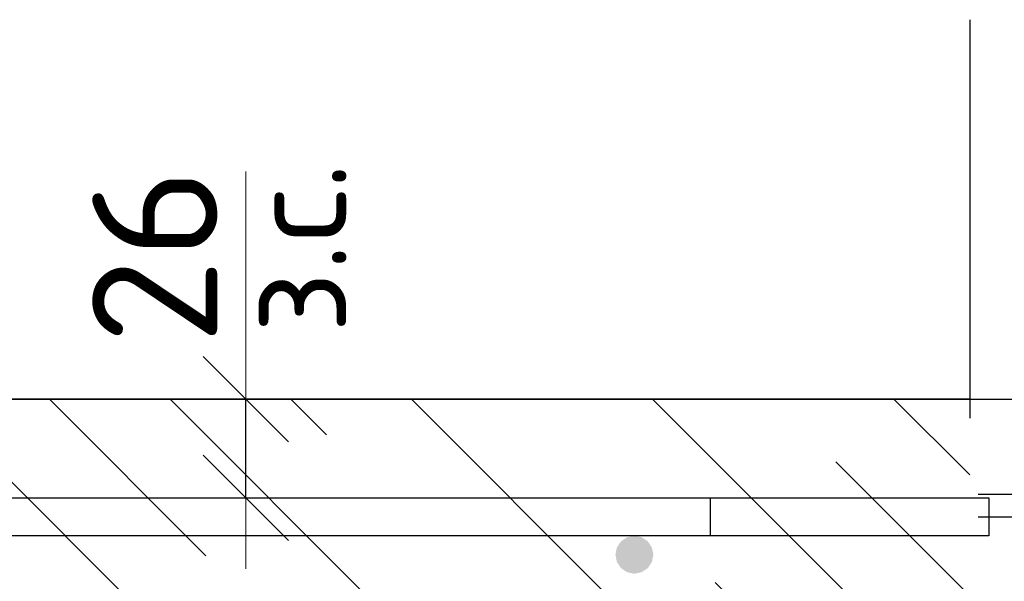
# Model space of a CAD drawing. Header units: metres. Extents: x -38 to 97, y -15 to 21.
# Tile 127 of 184: x 72.505 to 72.765, y 8.484 to 8.632. Entities that reach past the tile are written whole.
import ezdxf

# ---------------------------------------------------------------- set-up
doc = ezdxf.new("R2010")
doc.units = ezdxf.units.M
doc.header["$PDMODE"] = 65
doc.linetypes.add('______4', pattern=[0.135, 0.105, -0.03])
for name, color, linetype, lineweight in [('XR$3$Арм. стержнями верхней зоны', 180, 'Continuous', 35), ('XR$3$Арм.стержн. Арматура края', 96, 'Continuous', 35), ('XR$3$Размерная линия (1)', 7, 'Continuous', 13), ('XR$3$Размерная линия_ общее', 7, 'Continuous', 13), ('XR$4$Арм. стержнями верхней зоны', 180, 'Continuous', 35), ('XR$4$Арм.стержн. Арматура края', 96, 'Continuous', 35), ('XR$4$Размерная линия (1)', 7, 'Continuous', 13), ('XR$4$Размерная линия_ общее', 7, 'Continuous', 13), ('XR$6$Арм. стержнями верхней зоны', 180, 'Continuous', 35), ('XR$6$Арм.стержн. Арматура края', 96, 'Continuous', 35), ('XR$6$Размерная линия (1)', 7, 'Continuous', 13), ('XR$6$Размерная линия_ общее', 7, 'Continuous', 13)]:
    doc.layers.add(name, color=color, linetype=linetype, lineweight=lineweight)
doc.styles.add('ISOCPEUR', font='txt')
doc.dimstyles.new('DIMSTYLE_11', dxfattribs={"dimtxt": 0.033, "dimasz": 0.0375, "dimexe": 0, "dimexo": 0, "dimgap": 0.0165, "dimtad": 2, "dimdec": 0, "dimlfac": 1000, "dimrnd": 1, "dimzin": 12, "dimdsep": 46, "dimtxsty": 'ISOCPEUR', "dimblk1": 'ALL_ML_STRICH', "dimblk2": 'ALL_ML_STRICH', "dimsah": 1, "dimcen": 0, "dimclrd": 7, "dimclre": 256, "dimclrt": 7, "dimadec": 0, "dimazin": 0, "dimtfac": 1, "dimtdec": 0, "dimtix": 1, "dimtmove": 2, "dimatfit": 3, "dimfxl": 0, "dimtvp": 1.2, "dimtzin": 0, "dimlwd": 0, "dimlwe": -3, "dimarcsym": 0})
doc.dimstyles.new('DIMSTYLE_12', dxfattribs={"dimtxt": 0.03, "dimasz": 0.03, "dimexe": 0, "dimexo": 0, "dimgap": 0.015, "dimtad": 2, "dimdec": 0, "dimlfac": 1000, "dimrnd": 1, "dimzin": 12, "dimdsep": 46, "dimtxsty": 'ISOCPEUR', "dimblk1": 'ALL_ML_STRICH', "dimblk2": 'ALL_ML_STRICH', "dimsah": 1, "dimcen": 0, "dimclrd": 7, "dimclre": 256, "dimclrt": 7, "dimadec": 0, "dimazin": 0, "dimtfac": 1, "dimtdec": 0, "dimtix": 1, "dimtmove": 2, "dimatfit": 3, "dimfxl": 0, "dimtzin": 0, "dimlwd": 0, "dimlwe": -3, "dimarcsym": 0})
doc.dimstyles.new('DIMSTYLE_14', dxfattribs={"dimtxt": 0.03, "dimasz": 0.03, "dimexe": 0, "dimexo": 0, "dimgap": 0.015, "dimtad": 2, "dimdec": 0, "dimlfac": 1000, "dimrnd": 1, "dimzin": 12, "dimdsep": 46, "dimtxsty": 'ISOCPEUR', "dimblk1": 'ALL_ML_STRICH', "dimblk2": 'ALL_ML_STRICH', "dimsah": 1, "dimcen": 0, "dimclrd": 7, "dimclre": 256, "dimclrt": 7, "dimadec": 0, "dimazin": 0, "dimtfac": 1, "dimtdec": 0, "dimtix": 1, "dimtmove": 2, "dimatfit": 3, "dimfxl": 0, "dimtvp": 1.2, "dimtzin": 0, "dimlwd": 0, "dimlwe": -3, "dimarcsym": 0})
doc.dimstyles.new('DIMSTYLE_8', dxfattribs={"dimtxt": 0.033, "dimasz": 0.0375, "dimexe": 0, "dimexo": 0, "dimgap": 0.0165, "dimtad": 2, "dimdec": 0, "dimlfac": 1000, "dimrnd": 1, "dimzin": 12, "dimdsep": 46, "dimtxsty": 'ISOCPEUR', "dimblk1": 'ALL_ML_STRICH', "dimblk2": 'ALL_ML_STRICH', "dimsah": 1, "dimcen": 0, "dimclrd": 7, "dimclre": 256, "dimclrt": 7, "dimadec": 0, "dimazin": 0, "dimtfac": 1, "dimtdec": 0, "dimtix": 1, "dimtmove": 2, "dimatfit": 3, "dimfxl": 0, "dimtzin": 0, "dimlwd": 0, "dimlwe": -3, "dimarcsym": 0})
pattern_1 = [(135, (0, 0), (-0.031819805, -0.031819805), [0.4, -0.05, 0, -0.05]), (135, (-0.01591, -0.01591), (-0.031819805, -0.031819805), [0.8, -0.1, 0.1, -0.1])]

# ---------------------------------------------------------------- blocks, each defined once
blk = doc.blocks.new('ALL_ML_STRICH')
at = {"color": 0, "linetype": 'ByBlock', "lineweight": -2}
for p, q in [((0, -0.5), (0, 0.5)), ((-0.3, -0.3), (0.3, 0.3)), ((-1, 0), (0.5, 0))]:
    blk.add_line(p, q, dxfattribs=at)
blk = doc.blocks.new('*D137')
at = {"layer": 'DEFPOINTS', "color": 7, "linetype": 'Continuous', "lineweight": 13, "transparency": 33554687}
for p in [(72.7273, 8.53188), (72.7273, 8.33188), (72.89884, 8.33188)]:
    blk.add_point(p, dxfattribs=at)
at = {"layer": 'XR$3$Размерная линия_ общее', "color": 253, "linetype": 'Continuous', "lineweight": -2, "true_color": 0xa0a0a0, "transparency": 33554687}
for p, q in [((72.7473, 8.53188), (72.89884, 8.53188)), ((72.7473, 8.33188), (72.89884, 8.33188))]:
    blk.add_line(p, q, dxfattribs=at)
at = {"layer": 'XR$3$Размерная линия_ общее', "color": 7, "linetype": 'Continuous', "lineweight": -2, "transparency": 33554687}
blk.add_line((72.89884, 8.33188), (72.89884, 8.53188), dxfattribs=at)
at = {"layer": 'XR$3$Размерная линия_ общее', "color": 7, "linetype": 'Continuous', "lineweight": 13, "transparency": 33554687, "xscale": 0.0375, "yscale": 0.0375, "zscale": 0.0375}
for p, rotation in [((72.89884, 8.53188), 90), ((72.89884, 8.33188), 270)]:
    blk.add_blockref('ALL_ML_STRICH', p, dxfattribs=dict(at, rotation=rotation))
at = {"layer": 'XR$3$Размерная линия_ общее', "color": 7, "linetype": 'Continuous', "lineweight": 13, "transparency": 33554687, "insert": (72.87484, 8.43353), "char_height": 0.033, "width": 0.099, "attachment_point": 5, "rotation": 90, "style": 'ISOCPEUR'}
blk.add_mtext('\\A1;{200}', dxfattribs=at)
blk = doc.blocks.new('*D141')
at = {"layer": 'DEFPOINTS', "color": 7, "linetype": 'Continuous', "lineweight": 13, "transparency": 33554687}
for p in [(72.52503, 8.53188), (72.52503, 8.50588), (72.56502, 8.50588)]:
    blk.add_point(p, dxfattribs=at)
at = {"layer": 'XR$3$Размерная линия_ общее', "color": 253, "linetype": 'Continuous', "lineweight": -2, "true_color": 0xa0a0a0, "transparency": 33554687}
for p, q in [((72.54503, 8.53188), (72.56502, 8.53188)), ((72.54503, 8.50588), (72.56502, 8.50588))]:
    blk.add_line(p, q, dxfattribs=at)
at = {"layer": 'XR$3$Размерная линия_ общее', "color": 7, "linetype": 'Continuous', "lineweight": -2, "transparency": 33554687}
blk.add_line((72.56502, 8.50588), (72.56502, 8.53188), dxfattribs=at)
at = {"layer": 'XR$3$Размерная линия_ общее', "color": 7, "linetype": 'Continuous', "lineweight": 13, "transparency": 33554687, "xscale": 0.0375, "yscale": 0.0375, "zscale": 0.0375}
for p, rotation in [((72.56502, 8.53188), 90), ((72.56502, 8.50588), 270)]:
    blk.add_blockref('ALL_ML_STRICH', p, dxfattribs=dict(at, rotation=rotation))
at = {"layer": 'XR$3$Размерная линия_ общее', "color": 7, "linetype": 'Continuous', "lineweight": 13, "transparency": 33554687, "insert": (72.56456, 8.54924), "char_height": 0.027, "width": 0.00135, "attachment_point": 1, "rotation": 90, "line_spacing_factor": 0.60241, "style": 'ISOCPEUR'}
blk.add_mtext('з.с.', dxfattribs=at)
at = {"layer": 'XR$3$Размерная линия_ общее', "color": 7, "linetype": 'Continuous', "lineweight": 13, "transparency": 33554687, "insert": (72.54102, 8.5696), "char_height": 0.033, "width": 0.066, "attachment_point": 5, "rotation": 90, "style": 'ISOCPEUR'}
blk.add_mtext('\\A1;{26}', dxfattribs=at)
blk = doc.blocks.new('*D199')
at = {"layer": 'DEFPOINTS', "color": 7, "linetype": 'Continuous', "lineweight": 13, "transparency": 33554687}
for p in [(72.73821, 8.50088), (72.73118, 8.37688), (72.82384, 8.37688)]:
    blk.add_point(p, dxfattribs=at)
at = {"layer": 'XR$3$Размерная линия (1)', "color": 9, "linetype": 'Continuous', "lineweight": -2, "true_color": 0xc7c7c7, "transparency": 33554687}
for p, q in [((72.75821, 8.50088), (72.82384, 8.50088)), ((72.75118, 8.37688), (72.82384, 8.37688))]:
    blk.add_line(p, q, dxfattribs=at)
at = {"layer": 'XR$3$Размерная линия (1)', "color": 7, "linetype": 'Continuous', "lineweight": -2, "transparency": 33554687}
blk.add_line((72.82384, 8.37688), (72.82384, 8.50088), dxfattribs=at)
at = {"layer": 'XR$3$Размерная линия (1)', "color": 7, "linetype": 'Continuous', "lineweight": 13, "transparency": 33554687, "xscale": 0.03, "yscale": 0.03, "zscale": 0.03}
for p, rotation in [((72.82384, 8.50088), 90), ((72.82384, 8.37688), 270)]:
    blk.add_blockref('ALL_ML_STRICH', p, dxfattribs=dict(at, rotation=rotation))
at = {"layer": 'XR$3$Размерная линия (1)', "color": 7, "linetype": 'Continuous', "lineweight": 13, "transparency": 33554687, "insert": (72.80134, 8.44188), "char_height": 0.03, "width": 0.09, "attachment_point": 5, "rotation": 90, "style": 'ISOCPEUR'}
blk.add_mtext('\\A1;{124}', dxfattribs=at)
blk = doc.blocks.new('*D200')
at = {"layer": 'DEFPOINTS', "color": 7, "linetype": 'Continuous', "lineweight": 13, "transparency": 33554687}
for p in [(72.72034, 8.53188), (72.73821, 8.50088), (72.82384, 8.50088)]:
    blk.add_point(p, dxfattribs=at)
at = {"layer": 'XR$3$Размерная линия (1)', "color": 9, "linetype": 'Continuous', "lineweight": -2, "true_color": 0xc7c7c7, "transparency": 33554687}
for p, q in [((72.74034, 8.53188), (72.82384, 8.53188)), ((72.75821, 8.50088), (72.82384, 8.50088))]:
    blk.add_line(p, q, dxfattribs=at)
at = {"layer": 'XR$3$Размерная линия (1)', "color": 7, "linetype": 'Continuous', "lineweight": -2, "transparency": 33554687}
blk.add_line((72.82384, 8.50088), (72.82384, 8.53188), dxfattribs=at)
at = {"layer": 'XR$3$Размерная линия (1)', "color": 7, "linetype": 'Continuous', "lineweight": 13, "transparency": 33554687, "xscale": 0.03, "yscale": 0.03, "zscale": 0.03}
for p, rotation in [((72.82384, 8.53188), 90), ((72.82384, 8.50088), 270)]:
    blk.add_blockref('ALL_ML_STRICH', p, dxfattribs=dict(at, rotation=rotation))
at = {"layer": 'XR$3$Размерная линия (1)', "color": 7, "linetype": 'Continuous', "lineweight": 13, "transparency": 33554687, "insert": (72.8011, 8.57917), "char_height": 0.03, "width": 0.06, "attachment_point": 5, "rotation": 90, "style": 'ISOCPEUR'}
blk.add_mtext('\\A1;{31}', dxfattribs=at)
blk = doc.blocks.new('*D304')
at = {"layer": 'DEFPOINTS', "color": 7, "linetype": 'Continuous', "lineweight": 13, "transparency": 33554687}
for p in [(72.7273, 8.53188), (72.7273, 8.33188), (72.89884, 8.33188)]:
    blk.add_point(p, dxfattribs=at)
at = {"layer": 'XR$4$Размерная линия_ общее', "color": 253, "linetype": 'Continuous', "lineweight": -2, "true_color": 0xa0a0a0, "transparency": 33554687}
for p, q in [((72.7473, 8.53188), (72.89884, 8.53188)), ((72.7473, 8.33188), (72.89884, 8.33188))]:
    blk.add_line(p, q, dxfattribs=at)
at = {"layer": 'XR$4$Размерная линия_ общее', "color": 7, "linetype": 'Continuous', "lineweight": -2, "transparency": 33554687}
blk.add_line((72.89884, 8.33188), (72.89884, 8.53188), dxfattribs=at)
at = {"layer": 'XR$4$Размерная линия_ общее', "color": 7, "linetype": 'Continuous', "lineweight": 13, "transparency": 33554687, "xscale": 0.0375, "yscale": 0.0375, "zscale": 0.0375}
for p, rotation in [((72.89884, 8.53188), 90), ((72.89884, 8.33188), 270)]:
    blk.add_blockref('ALL_ML_STRICH', p, dxfattribs=dict(at, rotation=rotation))
at = {"layer": 'XR$4$Размерная линия_ общее', "color": 7, "linetype": 'Continuous', "lineweight": 13, "transparency": 33554687, "insert": (72.87484, 8.43353), "char_height": 0.033, "width": 0.099, "attachment_point": 5, "rotation": 90, "style": 'ISOCPEUR'}
blk.add_mtext('\\A1;{200}', dxfattribs=at)
blk = doc.blocks.new('*D479')
at = {"layer": 'DEFPOINTS', "color": 7, "linetype": 'Continuous', "lineweight": 13, "transparency": 33554687}
for p in [(72.52503, 8.53188), (72.52503, 8.50588), (72.56502, 8.50588)]:
    blk.add_point(p, dxfattribs=at)
at = {"layer": 'XR$4$Размерная линия_ общее', "color": 253, "linetype": 'Continuous', "lineweight": -2, "true_color": 0xa0a0a0, "transparency": 33554687}
for p, q in [((72.54503, 8.53188), (72.56502, 8.53188)), ((72.54503, 8.50588), (72.56502, 8.50588))]:
    blk.add_line(p, q, dxfattribs=at)
at = {"layer": 'XR$4$Размерная линия_ общее', "color": 7, "linetype": 'Continuous', "lineweight": -2, "transparency": 33554687}
blk.add_line((72.56502, 8.50588), (72.56502, 8.53188), dxfattribs=at)
at = {"layer": 'XR$4$Размерная линия_ общее', "color": 7, "linetype": 'Continuous', "lineweight": 13, "transparency": 33554687, "xscale": 0.0375, "yscale": 0.0375, "zscale": 0.0375}
for p, rotation in [((72.56502, 8.53188), 90), ((72.56502, 8.50588), 270)]:
    blk.add_blockref('ALL_ML_STRICH', p, dxfattribs=dict(at, rotation=rotation))
at = {"layer": 'XR$4$Размерная линия_ общее', "color": 7, "linetype": 'Continuous', "lineweight": 13, "transparency": 33554687, "insert": (72.56456, 8.54924), "char_height": 0.027, "width": 0.00135, "attachment_point": 1, "rotation": 90, "line_spacing_factor": 0.60241, "style": 'ISOCPEUR'}
blk.add_mtext('з.с.', dxfattribs=at)
at = {"layer": 'XR$4$Размерная линия_ общее', "color": 7, "linetype": 'Continuous', "lineweight": 13, "transparency": 33554687, "insert": (72.54102, 8.5696), "char_height": 0.033, "width": 0.066, "attachment_point": 5, "rotation": 90, "style": 'ISOCPEUR'}
blk.add_mtext('\\A1;{26}', dxfattribs=at)
blk = doc.blocks.new('*D489')
at = {"layer": 'DEFPOINTS', "color": 7, "linetype": 'Continuous', "lineweight": 13, "transparency": 33554687}
for p in [(72.73821, 8.50088), (72.73118, 8.37688), (72.82384, 8.37688)]:
    blk.add_point(p, dxfattribs=at)
at = {"layer": 'XR$4$Размерная линия (1)', "color": 9, "linetype": 'Continuous', "lineweight": -2, "true_color": 0xc7c7c7, "transparency": 33554687}
for p, q in [((72.75821, 8.50088), (72.82384, 8.50088)), ((72.75118, 8.37688), (72.82384, 8.37688))]:
    blk.add_line(p, q, dxfattribs=at)
at = {"layer": 'XR$4$Размерная линия (1)', "color": 7, "linetype": 'Continuous', "lineweight": -2, "transparency": 33554687}
blk.add_line((72.82384, 8.37688), (72.82384, 8.50088), dxfattribs=at)
at = {"layer": 'XR$4$Размерная линия (1)', "color": 7, "linetype": 'Continuous', "lineweight": 13, "transparency": 33554687, "xscale": 0.03, "yscale": 0.03, "zscale": 0.03}
for p, rotation in [((72.82384, 8.50088), 90), ((72.82384, 8.37688), 270)]:
    blk.add_blockref('ALL_ML_STRICH', p, dxfattribs=dict(at, rotation=rotation))
at = {"layer": 'XR$4$Размерная линия (1)', "color": 7, "linetype": 'Continuous', "lineweight": 13, "transparency": 33554687, "insert": (72.80134, 8.44188), "char_height": 0.03, "width": 0.09, "attachment_point": 5, "rotation": 90, "style": 'ISOCPEUR'}
blk.add_mtext('\\A1;{124}', dxfattribs=at)
blk = doc.blocks.new('*D490')
at = {"layer": 'DEFPOINTS', "color": 7, "linetype": 'Continuous', "lineweight": 13, "transparency": 33554687}
for p in [(72.72034, 8.53188), (72.73821, 8.50088), (72.82384, 8.50088)]:
    blk.add_point(p, dxfattribs=at)
at = {"layer": 'XR$4$Размерная линия (1)', "color": 9, "linetype": 'Continuous', "lineweight": -2, "true_color": 0xc7c7c7, "transparency": 33554687}
for p, q in [((72.74034, 8.53188), (72.82384, 8.53188)), ((72.75821, 8.50088), (72.82384, 8.50088))]:
    blk.add_line(p, q, dxfattribs=at)
at = {"layer": 'XR$4$Размерная линия (1)', "color": 7, "linetype": 'Continuous', "lineweight": -2, "transparency": 33554687}
blk.add_line((72.82384, 8.50088), (72.82384, 8.53188), dxfattribs=at)
at = {"layer": 'XR$4$Размерная линия (1)', "color": 7, "linetype": 'Continuous', "lineweight": 13, "transparency": 33554687, "xscale": 0.03, "yscale": 0.03, "zscale": 0.03}
for p, rotation in [((72.82384, 8.53188), 90), ((72.82384, 8.50088), 270)]:
    blk.add_blockref('ALL_ML_STRICH', p, dxfattribs=dict(at, rotation=rotation))
at = {"layer": 'XR$4$Размерная линия (1)', "color": 7, "linetype": 'Continuous', "lineweight": 13, "transparency": 33554687, "insert": (72.8011, 8.57917), "char_height": 0.03, "width": 0.06, "attachment_point": 5, "rotation": 90, "style": 'ISOCPEUR'}
blk.add_mtext('\\A1;{31}', dxfattribs=at)
blk = doc.blocks.new('*D714')
at = {"layer": 'DEFPOINTS', "color": 7, "linetype": 'Continuous', "lineweight": 13, "transparency": 33554687}
for p in [(72.7273, 8.53188), (72.7273, 8.33188), (72.89884, 8.33188)]:
    blk.add_point(p, dxfattribs=at)
at = {"layer": 'XR$6$Размерная линия_ общее', "color": 253, "linetype": 'Continuous', "lineweight": -2, "true_color": 0xa0a0a0, "transparency": 33554687}
for p, q in [((72.7473, 8.53188), (72.89884, 8.53188)), ((72.7473, 8.33188), (72.89884, 8.33188))]:
    blk.add_line(p, q, dxfattribs=at)
at = {"layer": 'XR$6$Размерная линия_ общее', "color": 7, "linetype": 'Continuous', "lineweight": -2, "transparency": 33554687}
blk.add_line((72.89884, 8.33188), (72.89884, 8.53188), dxfattribs=at)
at = {"layer": 'XR$6$Размерная линия_ общее', "color": 7, "linetype": 'Continuous', "lineweight": 13, "transparency": 33554687, "xscale": 0.0375, "yscale": 0.0375, "zscale": 0.0375}
for p, rotation in [((72.89884, 8.53188), 90), ((72.89884, 8.33188), 270)]:
    blk.add_blockref('ALL_ML_STRICH', p, dxfattribs=dict(at, rotation=rotation))
at = {"layer": 'XR$6$Размерная линия_ общее', "color": 7, "linetype": 'Continuous', "lineweight": 13, "transparency": 33554687, "insert": (72.87484, 8.43353), "char_height": 0.033, "width": 0.099, "attachment_point": 5, "rotation": 90, "style": 'ISOCPEUR'}
blk.add_mtext('\\A1;{200}', dxfattribs=at)
blk = doc.blocks.new('*D717')
at = {"layer": 'DEFPOINTS', "color": 7, "linetype": 'Continuous', "lineweight": 13, "transparency": 33554687}
for p in [(72.73821, 8.50688), (72.73118, 8.37688), (72.82384, 8.37688)]:
    blk.add_point(p, dxfattribs=at)
at = {"layer": 'XR$6$Размерная линия (1)', "color": 9, "linetype": 'Continuous', "lineweight": -2, "true_color": 0xc7c7c7, "transparency": 33554687}
for p, q in [((72.75821, 8.50688), (72.82384, 8.50688)), ((72.75118, 8.37688), (72.82384, 8.37688))]:
    blk.add_line(p, q, dxfattribs=at)
at = {"layer": 'XR$6$Размерная линия (1)', "color": 7, "linetype": 'Continuous', "lineweight": -2, "transparency": 33554687}
blk.add_line((72.82384, 8.37688), (72.82384, 8.50688), dxfattribs=at)
at = {"layer": 'XR$6$Размерная линия (1)', "color": 7, "linetype": 'Continuous', "lineweight": 13, "transparency": 33554687, "xscale": 0.03, "yscale": 0.03, "zscale": 0.03}
for p, rotation in [((72.82384, 8.50688), 90), ((72.82384, 8.37688), 270)]:
    blk.add_blockref('ALL_ML_STRICH', p, dxfattribs=dict(at, rotation=rotation))
at = {"layer": 'XR$6$Размерная линия (1)', "color": 7, "linetype": 'Continuous', "lineweight": 13, "transparency": 33554687, "insert": (72.80134, 8.44638), "char_height": 0.03, "width": 0.09, "attachment_point": 5, "rotation": 90, "style": 'ISOCPEUR'}
blk.add_mtext('\\A1;{130}', dxfattribs=at)
blk = doc.blocks.new('*D718')
at = {"layer": 'DEFPOINTS', "color": 7, "linetype": 'Continuous', "lineweight": 13, "transparency": 33554687}
for p in [(72.72034, 8.53188), (72.73821, 8.50688), (72.82384, 8.50688)]:
    blk.add_point(p, dxfattribs=at)
at = {"layer": 'XR$6$Размерная линия (1)', "color": 9, "linetype": 'Continuous', "lineweight": -2, "true_color": 0xc7c7c7, "transparency": 33554687}
for p, q in [((72.74034, 8.53188), (72.82384, 8.53188)), ((72.75821, 8.50688), (72.82384, 8.50688))]:
    blk.add_line(p, q, dxfattribs=at)
at = {"layer": 'XR$6$Размерная линия (1)', "color": 7, "linetype": 'Continuous', "lineweight": -2, "transparency": 33554687}
blk.add_line((72.82384, 8.50688), (72.82384, 8.53188), dxfattribs=at)
at = {"layer": 'XR$6$Размерная линия (1)', "color": 7, "linetype": 'Continuous', "lineweight": 13, "transparency": 33554687, "xscale": 0.03, "yscale": 0.03, "zscale": 0.03}
for p, rotation in [((72.82384, 8.53188), 90), ((72.82384, 8.50688), 270)]:
    blk.add_blockref('ALL_ML_STRICH', p, dxfattribs=dict(at, rotation=rotation))
at = {"layer": 'XR$6$Размерная линия (1)', "color": 7, "linetype": 'Continuous', "lineweight": 13, "transparency": 33554687, "insert": (72.8011, 8.57917), "char_height": 0.03, "width": 0.06, "attachment_point": 5, "rotation": 90, "style": 'ISOCPEUR'}
blk.add_mtext('\\A1;{25}', dxfattribs=at)
blk = doc.blocks.new('*D831')
at = {"layer": 'DEFPOINTS', "color": 7, "linetype": 'Continuous', "lineweight": 13, "transparency": 33554687}
for p in [(72.52503, 8.53188), (72.52503, 8.50588), (72.56502, 8.50588)]:
    blk.add_point(p, dxfattribs=at)
at = {"layer": 'XR$6$Размерная линия_ общее', "color": 253, "linetype": 'Continuous', "lineweight": -2, "true_color": 0xa0a0a0, "transparency": 33554687}
for p, q in [((72.54503, 8.53188), (72.56502, 8.53188)), ((72.54503, 8.50588), (72.56502, 8.50588))]:
    blk.add_line(p, q, dxfattribs=at)
at = {"layer": 'XR$6$Размерная линия_ общее', "color": 7, "linetype": 'Continuous', "lineweight": -2, "transparency": 33554687}
blk.add_line((72.56502, 8.50588), (72.56502, 8.53188), dxfattribs=at)
at = {"layer": 'XR$6$Размерная линия_ общее', "color": 7, "linetype": 'Continuous', "lineweight": 13, "transparency": 33554687, "xscale": 0.0375, "yscale": 0.0375, "zscale": 0.0375}
for p, rotation in [((72.56502, 8.53188), 90), ((72.56502, 8.50588), 270)]:
    blk.add_blockref('ALL_ML_STRICH', p, dxfattribs=dict(at, rotation=rotation))
at = {"layer": 'XR$6$Размерная линия_ общее', "color": 7, "linetype": 'Continuous', "lineweight": 13, "transparency": 33554687, "insert": (72.56456, 8.54924), "char_height": 0.027, "width": 0.00135, "attachment_point": 1, "rotation": 90, "line_spacing_factor": 0.60241, "style": 'ISOCPEUR'}
blk.add_mtext('з.с.', dxfattribs=at)
at = {"layer": 'XR$6$Размерная линия_ общее', "color": 7, "linetype": 'Continuous', "lineweight": 13, "transparency": 33554687, "insert": (72.54102, 8.5696), "char_height": 0.033, "width": 0.066, "attachment_point": 5, "rotation": 90, "style": 'ISOCPEUR'}
blk.add_mtext('\\A1;{26}', dxfattribs=at)

msp = doc.modelspace()

# ---------------------------------------------------------------- hatches: boundary and pattern name
at = {"linetype": 'Continuous', "lineweight": 13, "transparency": 33554687}
h = msp.add_hatch(dxfattribs=at)
h.set_pattern_fill('__________540', scale=0.015, style=0, pattern_type=2)
h.set_pattern_definition(pattern_1)
h.paths.add_polyline_path([(72.1675, 8.53188), (72.1675, 8.33188), (72.75595, 8.33188), (72.75595, 8.53188)], flags=0)
h = msp.add_hatch(dxfattribs=at)
h.set_pattern_fill('__________540', scale=0.015, style=0, pattern_type=2)
h.set_pattern_definition(pattern_1)
h.paths.add_polyline_path([(72.1675, 8.53188), (72.1675, 8.33188), (72.75595, 8.33188), (72.75595, 8.53188)], flags=0)
h = msp.add_hatch(dxfattribs=at)
h.set_pattern_fill('__________540', scale=0.015, style=0, pattern_type=2)
h.set_pattern_definition(pattern_1)
h.paths.add_polyline_path([(72.1675, 8.53188), (72.1675, 8.33188), (72.75595, 8.33188), (72.75595, 8.53188)], flags=0)
at = {"layer": 'XR$3$Арм. стержнями верхней зоны', "linetype": 'Continuous', "lineweight": 50, "transparency": 33554687}
msp.add_hatch(color=4, dxfattribs=at).paths.add_polyline_path([(72.67251, 8.49088), (72.67212, 8.49279), (72.67104, 8.49441), (72.66942, 8.4955), (72.66751, 8.49588), (72.66559, 8.4955), (72.66397, 8.49441), (72.66289, 8.49279), (72.66251, 8.49088), (72.66289, 8.48896), (72.66397, 8.48734), (72.66559, 8.48626), (72.66751, 8.48588), (72.66942, 8.48626), (72.67104, 8.48734), (72.67212, 8.48896)])
at = {"layer": 'XR$4$Арм. стержнями верхней зоны', "linetype": 'Continuous', "lineweight": 50, "transparency": 33554687}
msp.add_hatch(color=4, dxfattribs=at).paths.add_polyline_path([(72.67251, 8.49088), (72.67212, 8.49279), (72.67104, 8.49441), (72.66942, 8.4955), (72.66751, 8.49588), (72.66559, 8.4955), (72.66397, 8.49441), (72.66289, 8.49279), (72.66251, 8.49088), (72.66289, 8.48896), (72.66397, 8.48734), (72.66559, 8.48626), (72.66751, 8.48588), (72.66942, 8.48626), (72.67104, 8.48734), (72.67212, 8.48896)])
at = {"layer": 'XR$6$Арм. стержнями верхней зоны', "linetype": 'Continuous', "lineweight": 50, "transparency": 33554687}
msp.add_hatch(color=4, dxfattribs=at).paths.add_polyline_path([(72.67251, 8.49088), (72.67212, 8.49279), (72.67104, 8.49441), (72.66942, 8.4955), (72.66751, 8.49588), (72.66559, 8.4955), (72.66397, 8.49441), (72.66289, 8.49279), (72.66251, 8.49088), (72.66289, 8.48896), (72.66397, 8.48734), (72.66559, 8.48626), (72.66751, 8.48588), (72.66942, 8.48626), (72.67104, 8.48734), (72.67212, 8.48896)])

# ---------------------------------------------------------------- linework, layer by layer
at = {"color": 7, "linetype": '______4', "lineweight": 25, "transparency": 33554687}
msp.add_line((72.75595, 8.63188), (72.75595, 8.23188), dxfattribs=at)
msp.add_line((72.75595, 8.63188), (72.75595, 8.23188), dxfattribs=at)
msp.add_line((72.75595, 8.63188), (72.75595, 8.23188), dxfattribs=at)
at = {"color": 7, "linetype": 'Continuous', "lineweight": 13, "transparency": 33554687}
msp.add_line((72.56502, 8.53188), (72.56502, 8.59188), dxfattribs=at)
msp.add_line((72.56502, 8.53188), (72.56502, 8.59188), dxfattribs=at)
msp.add_line((72.56502, 8.53188), (72.56502, 8.59188), dxfattribs=at)
at = {"color": 7, "linetype": 'Continuous', "lineweight": 35, "transparency": 33554687}
msp.add_line((72.75595, 8.53188), (72.1675, 8.53188), dxfattribs=at)
msp.add_line((72.75595, 8.53188), (72.1675, 8.53188), dxfattribs=at)
msp.add_line((72.75595, 8.53188), (72.1675, 8.53188), dxfattribs=at)
at = {"layer": 'XR$3$Арм. стержнями верхней зоны', "color": 4, "linetype": 'Continuous', "lineweight": 25, "transparency": 33554687}
for points in [[(72.76095, 8.49588), (72.1875, 8.49588), (72.1875, 8.50588), (72.76095, 8.50588), (72.76095, 8.49588)], [(72.76095, 8.49588), (72.44251, 8.49588), (72.44251, 8.50588), (72.76095, 8.50588), (72.76095, 8.49588)]]:
    msp.add_lwpolyline(points, dxfattribs=at)
at = {"layer": 'XR$3$Арм.стержн. Арматура края', "color": 4, "linetype": 'Continuous', "lineweight": 25, "transparency": 33554687}
msp.add_lwpolyline([(72.21607, 8.50588), (72.6875, 8.50588), (72.6875, 8.49588), (72.21676, 8.49588)], dxfattribs=at)
at = {"layer": 'XR$4$Арм. стержнями верхней зоны', "color": 4, "linetype": 'Continuous', "lineweight": 25, "transparency": 33554687}
for points in [[(72.76095, 8.49588), (72.1875, 8.49588), (72.1875, 8.50588), (72.76095, 8.50588), (72.76095, 8.49588)], [(72.76095, 8.49588), (72.1875, 8.49588), (72.1875, 8.50588), (72.76095, 8.50588), (72.76095, 8.49588)], [(72.76095, 8.49588), (72.44251, 8.49588), (72.44251, 8.50588), (72.76095, 8.50588), (72.76095, 8.49588)]]:
    msp.add_lwpolyline(points, dxfattribs=at)
at = {"layer": 'XR$4$Арм.стержн. Арматура края', "color": 4, "linetype": 'Continuous', "lineweight": 25, "transparency": 33554687}
msp.add_lwpolyline([(72.21607, 8.50588), (72.6875, 8.50588), (72.6875, 8.49588), (72.21676, 8.49588)], dxfattribs=at)
at = {"layer": 'XR$6$Арм. стержнями верхней зоны', "color": 4, "linetype": 'Continuous', "lineweight": 25, "transparency": 33554687}
for points in [[(72.76095, 8.49588), (72.1875, 8.49588), (72.1875, 8.50588), (72.76095, 8.50588), (72.76095, 8.49588)], [(72.76095, 8.49588), (72.44251, 8.49588), (72.44251, 8.50588), (72.76095, 8.50588), (72.76095, 8.49588)]]:
    msp.add_lwpolyline(points, dxfattribs=at)
at = {"layer": 'XR$6$Арм.стержн. Арматура края', "color": 4, "linetype": 'Continuous', "lineweight": 25, "transparency": 33554687}
msp.add_lwpolyline([(72.21607, 8.50588), (72.6875, 8.50588), (72.6875, 8.49588), (72.21676, 8.49588)], dxfattribs=at)

# ---------------------------------------------------------------- dimensions: what is measured, and where the dimension line sits
at = {"layer": 'XR$3$Размерная линия (1)', "color": 7, "linetype": 'Continuous', "lineweight": 13, "transparency": 33554687}
for base, p1, p2, dimstyle, picture, middle in [((72.82384, 8.53188), (72.75821, 8.50088), (72.74034, 8.53188), 'DIMSTYLE_14', '*D200', (72.8011, 8.57917)), ((72.82384, 8.50088), (72.75118, 8.37688), (72.75821, 8.50088), 'DIMSTYLE_12', '*D199', (72.80134, 8.44188))]:
    dim = msp.add_linear_dim(base=base, p1=p1, p2=p2, angle=90, dimstyle=dimstyle, override={"dimpost": '<>', "dimclrd": 7, "dimclre": 9, "dimclrt": 7, "dimlwd": 0, "dimlwe": 65533}, dxfattribs=at)
    dim.commit()
    dim.dimension.update_dxf_attribs({"geometry": picture, "text_midpoint": middle, "dimtype": 160})
at = {"layer": 'XR$3$Размерная линия_ общее', "color": 7, "linetype": 'Continuous', "lineweight": 13, "transparency": 33554687}
dim = msp.add_linear_dim(base=(72.56502, 8.53188), p1=(72.54503, 8.50588), p2=(72.54503, 8.53188), angle=90, text='<>\\Xз.с.', dimstyle='DIMSTYLE_11', override={"dimpost": '<>', "dimclrd": 7, "dimclre": 253, "dimclrt": 7, "dimlwd": 0, "dimlwe": 65533}, dxfattribs=at)
dim.commit()
dim.dimension.update_dxf_attribs({"geometry": '*D141', "text_midpoint": (72.54102, 8.5696), "dimtype": 160})
dim = msp.add_linear_dim(base=(72.89884, 8.53188), p1=(72.7473, 8.33188), p2=(72.7473, 8.53188), angle=90, dimstyle='DIMSTYLE_8', override={"dimpost": '<>', "dimclrd": 7, "dimclre": 253, "dimclrt": 7, "dimlwd": 0, "dimlwe": 65533}, dxfattribs=at)
dim.commit()
dim.dimension.update_dxf_attribs({"geometry": '*D137', "text_midpoint": (72.87484, 8.43353), "dimtype": 160})
at = {"layer": 'XR$4$Размерная линия (1)', "color": 7, "linetype": 'Continuous', "lineweight": 13, "transparency": 33554687}
for base, p1, p2, dimstyle, picture, middle in [((72.82384, 8.53188), (72.75821, 8.50088), (72.74034, 8.53188), 'DIMSTYLE_14', '*D490', (72.8011, 8.57917)), ((72.82384, 8.50088), (72.75118, 8.37688), (72.75821, 8.50088), 'DIMSTYLE_12', '*D489', (72.80134, 8.44188))]:
    dim = msp.add_linear_dim(base=base, p1=p1, p2=p2, angle=90, dimstyle=dimstyle, override={"dimpost": '<>', "dimclrd": 7, "dimclre": 9, "dimclrt": 7, "dimlwd": 0, "dimlwe": 65533}, dxfattribs=at)
    dim.commit()
    dim.dimension.update_dxf_attribs({"geometry": picture, "text_midpoint": middle, "dimtype": 160})
at = {"layer": 'XR$4$Размерная линия_ общее', "color": 7, "linetype": 'Continuous', "lineweight": 13, "transparency": 33554687}
dim = msp.add_linear_dim(base=(72.56502, 8.53188), p1=(72.54503, 8.50588), p2=(72.54503, 8.53188), angle=90, text='<>\\Xз.с.', dimstyle='DIMSTYLE_11', override={"dimpost": '<>', "dimclrd": 7, "dimclre": 253, "dimclrt": 7, "dimlwd": 0, "dimlwe": 65533}, dxfattribs=at)
dim.commit()
dim.dimension.update_dxf_attribs({"geometry": '*D479', "text_midpoint": (72.54102, 8.5696), "dimtype": 160})
dim = msp.add_linear_dim(base=(72.89884, 8.53188), p1=(72.7473, 8.33188), p2=(72.7473, 8.53188), angle=90, dimstyle='DIMSTYLE_8', override={"dimpost": '<>', "dimclrd": 7, "dimclre": 253, "dimclrt": 7, "dimlwd": 0, "dimlwe": 65533}, dxfattribs=at)
dim.commit()
dim.dimension.update_dxf_attribs({"geometry": '*D304', "text_midpoint": (72.87484, 8.43353), "dimtype": 160})
at = {"layer": 'XR$6$Размерная линия (1)', "color": 7, "linetype": 'Continuous', "lineweight": 13, "transparency": 33554687}
for base, p1, p2, dimstyle, picture, middle in [((72.82384, 8.53188), (72.75821, 8.50688), (72.74034, 8.53188), 'DIMSTYLE_14', '*D718', (72.8011, 8.57917)), ((72.82384, 8.50688), (72.75118, 8.37688), (72.75821, 8.50688), 'DIMSTYLE_12', '*D717', (72.80134, 8.44638))]:
    dim = msp.add_linear_dim(base=base, p1=p1, p2=p2, angle=90, dimstyle=dimstyle, override={"dimpost": '<>', "dimclrd": 7, "dimclre": 9, "dimclrt": 7, "dimlwd": 0, "dimlwe": 65533}, dxfattribs=at)
    dim.commit()
    dim.dimension.update_dxf_attribs({"geometry": picture, "text_midpoint": middle, "dimtype": 160})
at = {"layer": 'XR$6$Размерная линия_ общее', "color": 7, "linetype": 'Continuous', "lineweight": 13, "transparency": 33554687}
dim = msp.add_linear_dim(base=(72.56502, 8.53188), p1=(72.54503, 8.50588), p2=(72.54503, 8.53188), angle=90, text='<>\\Xз.с.', dimstyle='DIMSTYLE_11', override={"dimpost": '<>', "dimclrd": 7, "dimclre": 253, "dimclrt": 7, "dimlwd": 0, "dimlwe": 65533}, dxfattribs=at)
dim.commit()
dim.dimension.update_dxf_attribs({"geometry": '*D831', "text_midpoint": (72.54102, 8.5696), "dimtype": 160})
dim = msp.add_linear_dim(base=(72.89884, 8.53188), p1=(72.7473, 8.33188), p2=(72.7473, 8.53188), angle=90, dimstyle='DIMSTYLE_8', override={"dimpost": '<>', "dimclrd": 7, "dimclre": 253, "dimclrt": 7, "dimlwd": 0, "dimlwe": 65533}, dxfattribs=at)
dim.commit()
dim.dimension.update_dxf_attribs({"geometry": '*D714', "text_midpoint": (72.87484, 8.43353), "dimtype": 160})

doc.saveas('drawing.dxf')
